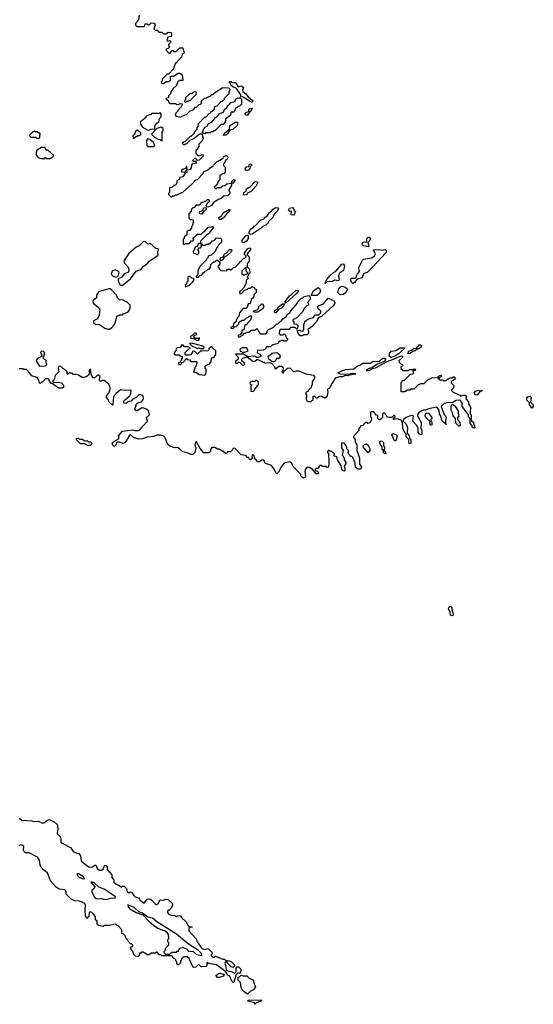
# Model space of a CAD drawing. Extents: x 2601477 to 2753313, y 449408 to 581029.
# Tile 135 of 203: x 2685811 to 2691430, y 487130 to 497896. Entities that reach past the tile are written whole.
import ezdxf

# ---------------------------------------------------------------- set-up
doc = ezdxf.new("R2010")
doc.units = 0

msp = doc.modelspace()

# ---------------------------------------------------------------- linework, layer by layer
at = {"layer": '0CON05XD'}
for points in [[(2687120, 497945), (2687110, 497895), (2687100, 497885), (2687098, 497872), (2687080, 497855), (2687080, 497835), (2687095, 497820), (2687175, 497820), (2687185, 497850), (2687205, 497850), (2687215, 497840), (2687225, 497840), (2687248, 497862), (2687285, 497860), (2687292, 497835), (2687280, 497795), (2687292, 497782), (2687315, 497780), (2687335, 497760), (2687365, 497760), (2687385, 497740), (2687415, 497740), (2687435, 497760), (2687468, 497758), (2687472, 497735), (2687468, 497712), (2687430, 497705), (2687430, 497685), (2687420, 497675), (2687425, 497660), (2687455, 497670), (2687470, 497655), (2687440, 497625), (2687440, 497615), (2687450, 497605), (2687448, 497592), (2687435, 497580), (2687422, 497578), (2687410, 497565), (2687442, 497532), (2687458, 497532), (2687475, 497560), (2687485, 497560), (2687495, 497550), (2687522, 497548), (2687565, 497590), (2687595, 497590), (2687603, 497553), (2687610, 497545), (2687610, 497535), (2687590, 497515), (2687580, 497485), (2687540, 497445), (2687535, 497430), (2687512, 497415), (2687495, 497360), (2687438, 497302), (2687425, 497300), (2687370, 497245), (2687370, 497225), (2687360, 497215), (2687362, 497202), (2687385, 497200), (2687415, 497220), (2687448, 497222), (2687460, 497235), (2687462, 497278), (2687495, 497280), (2687545, 497310), (2687565, 497310), (2687590, 497295), (2687595, 497230), (2687555, 497230), (2687542, 497218), (2687528, 497175), (2687490, 497145), (2687468, 497112), (2687460, 497085), (2687440, 497065), (2687438, 497042), (2687410, 497035), (2687438, 497008), (2687442, 496992), (2687455, 496980), (2687515, 496980), (2687525, 496970), (2687557, 496973), (2687565, 496980), (2687588, 496978), (2687590, 496965), (2687577, 496943), (2687540, 496905), (2687540, 496895), (2687520, 496875), (2687512, 496852), (2687525, 496840), (2687575, 496830), (2687585, 496840), (2687635, 496860), (2687675, 496900), (2687708, 496912), (2687735, 496940), (2687745, 496940), (2687775, 496970), (2687788, 496972), (2687800, 496985), (2687802, 497008), (2687832, 497038), (2687855, 497040), (2687865, 497050), (2687895, 497060), (2687915, 497080), (2687925, 497080), (2687943, 497097), (2688035, 497153), (2688095, 497150), (2688110, 497135), (2688110, 497125), (2688100, 497115), (2688100, 497085), (2688050, 497035), (2688050, 497025), (2688028, 497002), (2688012, 496998), (2687968, 496952), (2687952, 496948), (2687940, 496935), (2687938, 496912), (2687918, 496892), (2687902, 496888), (2687895, 496870), (2687882, 496868), (2687848, 496832), (2687835, 496830), (2687762, 496758), (2687760, 496725), (2687750, 496715), (2687750, 496695), (2687720, 496665), (2687720, 496655), (2687685, 496620), (2687675, 496620), (2687618, 496562), (2687602, 496558), (2687590, 496545), (2687602, 496532), (2687615, 496530), (2687625, 496540), (2687635, 496540), (2687675, 496580), (2687715, 496598), (2687760, 496635), (2687785, 496650), (2687808, 496648), (2687810, 496615), (2687820, 496605), (2687820, 496595), (2687810, 496585), (2687808, 496572), (2687770, 496535), (2687770, 496505), (2687760, 496495), (2687758, 496482), (2687740, 496465), (2687740, 496435), (2687755, 496410), (2687787, 496413), (2687805, 496422), (2687815, 496420), (2687818, 496405), (2687775, 496360), (2687758, 496358), (2687738, 496378), (2687725, 496380), (2687702, 496358), (2687705, 496350), (2687738, 496348), (2687742, 496335), (2687736, 496324), (2687705, 496320), (2687692, 496308), (2687687, 496275), (2687675, 496258), (2687652, 496252), (2687640, 496265), (2687640, 496290), (2687635, 496290), (2687628, 496272), (2687595, 496260), (2687582, 496248), (2687582, 496232), (2687615, 496230), (2687635, 496250), (2687640, 496225), (2687622, 496218), (2687595, 496177), (2687565, 496170), (2687555, 496150), (2687530, 496135), (2687529, 496111), (2687519, 496091), (2687500, 496085), (2687475, 496060), (2687452, 496058), (2687450, 496005), (2687440, 495995), (2687440, 495985), (2687465, 495960), (2687475, 495960), (2687485, 495970), (2687505, 495970), (2687515, 495980), (2687535, 495980), (2687545, 495990), (2687595, 496010), (2687690, 496095), (2687740, 496145), (2687755, 496150), (2687815, 496210), (2687830, 496235), (2687870, 496255), (2687915, 496290), (2687925, 496290), (2687930, 496305), (2687975, 496350), (2688005, 496360), (2688025, 496380), (2688038, 496382), (2688040, 496395), (2688065, 496410), (2688075, 496410), (2688085, 496400), (2688088, 496385), (2688080, 496370), (2688062, 496358), (2688050, 496325), (2688040, 496315), (2688042, 496302), (2688060, 496285), (2688060, 496225), (2688045, 496210), (2688025, 496210), (2688015, 496200), (2688002, 496198), (2688000, 496145), (2687982, 496128), (2687968, 496092), (2687940, 496065), (2687955, 496050), (2687965, 496050), (2687975, 496060), (2688015, 496060), (2688032, 496078), (2688057, 496083), (2688078, 496102), (2688130, 496110), (2688130, 496125), (2688155, 496150), (2688170, 496145), (2688145, 496110), (2688130, 496110), (2688127, 496083), (2688100, 496035), (2688100, 496025), (2688110, 496015), (2688110, 495995), (2688085, 495970), (2688043, 495967), (2688015, 495940), (2687985, 495930), (2687932, 495898), (2687908, 495865), (2687888, 495852), (2687865, 495848), (2687853, 495863), (2687867, 495893), (2687890, 495915), (2687878, 495928), (2687865, 495930), (2687845, 495910), (2687835, 495910), (2687825, 495900), (2687802, 495898), (2687775, 495870), (2687742, 495868), (2687715, 495840), (2687705, 495840), (2687690, 495825), (2687688, 495802), (2687660, 495775), (2687660, 495725), (2687675, 495710), (2687708, 495708), (2687710, 495675), (2687702, 495648), (2687690, 495635), (2687690, 495615), (2687668, 495592), (2687655, 495590), (2687640, 495575), (2687640, 495545), (2687612, 495518), (2687610, 495505), (2687600, 495495), (2687600, 495440), (2687615, 495440), (2687625, 495450), (2687665, 495450), (2687692, 495478), (2687705, 495480), (2687718, 495492), (2687710, 495505), (2687712, 495518), (2687728, 495522), (2687755, 495550), (2687795, 495550), (2687818, 495572)], [(2688355, 496992), (2688324, 497004), (2688255, 497050), (2688232, 497052), (2688230, 497075), (2688183, 497143), (2688142, 497162), (2688122, 497182), (2688118, 497198), (2688103, 497213), (2688105, 497220), (2688125, 497220), (2688135, 497210), (2688168, 497208), (2688188, 497188), (2688202, 497162), (2688235, 497172), (2688253, 497163), (2688258, 497155), (2688247, 497125), (2688252, 497112), (2688280, 497090), (2688311, 497051), (2688355, 497018), (2688362, 497005), (2688355, 496992)], [(2687625, 496990), (2687610, 497005), (2687630, 497025), (2687630, 497045), (2687675, 497088), (2687697, 497093), (2687715, 497108), (2687735, 497110), (2687742, 497102), (2687740, 497075), (2687678, 497012), (2687665, 497010), (2687655, 497000), (2687635, 497000), (2687625, 496990)], [(2687835, 496650), (2687822, 496652), (2687810, 496665), (2687834, 496716), (2687866, 496734), (2687874, 496756), (2687884, 496766), (2687913, 496777), (2687954, 496826), (2687975, 496838), (2687998, 496872), (2688040, 496885), (2688052, 496915), (2688078, 496935), (2688088, 496955), (2688112, 496975), (2688121, 496989), (2688167, 497003), (2688174, 497026), (2688195, 497040), (2688225, 497040), (2688238, 497028), (2688238, 496972), (2688215, 496950), (2688202, 496948), (2688188, 496932), (2688172, 496928), (2688160, 496895), (2688148, 496882), (2688135, 496890), (2688122, 496878), (2688118, 496852), (2688062, 496808), (2688060, 496775), (2688038, 496752), (2688015, 496750), (2687945, 496680), (2687935, 496680), (2687925, 496670), (2687905, 496670), (2687895, 496660), (2687845, 496660), (2687835, 496650)], [(2687225, 496690), (2687245, 496700), (2687288, 496702), (2687290, 496735), (2687305, 496760), (2687335, 496780), (2687340, 496815), (2687360, 496835), (2687360, 496865), (2687348, 496878), (2687335, 496870), (2687255, 496870), (2687245, 496860), (2687195, 496840), (2687190, 496825), (2687130, 496775), (2687132, 496755), (2687155, 496722), (2687205, 496692), (2687225, 496690)], [(2688305, 496853), (2688284, 496854), (2688277, 496875), (2688285, 496883), (2688318, 496892), (2688318, 496915), (2688325, 496922), (2688355, 496930), (2688345, 496900), (2688330, 496890), (2688305, 496853)], [(2688045, 496630), (2688040, 496635), (2688055, 496660), (2688105, 496700), (2688112, 496738), (2688173, 496777), (2688187, 496777), (2688198, 496768), (2688189, 496741), (2688142, 496695), (2688112, 496688), (2688102, 496678), (2688082, 496645), (2688065, 496633), (2688045, 496630)], [(2686025, 496600), (2686030, 496605), (2686030, 496635), (2686040, 496645), (2686028, 496658), (2686015, 496660), (2686005, 496670), (2685985, 496670), (2685975, 496680), (2685965, 496670), (2685955, 496670), (2685920, 496635), (2685922, 496622), (2685935, 496610), (2685985, 496610), (2685995, 496600), (2686025, 496600)], [(2687065, 496600), (2687082, 496618), (2687095, 496620), (2687105, 496630), (2687125, 496630), (2687138, 496642), (2687135, 496660), (2687120, 496675), (2687095, 496688), (2687080, 496675), (2687068, 496642), (2687050, 496625), (2687052, 496602), (2687065, 496600)], [(2687365, 496570), (2687370, 496575), (2687370, 496675), (2687380, 496685), (2687380, 496705), (2687368, 496718), (2687355, 496720), (2687310, 496705), (2687252, 496645), (2687285, 496612), (2687325, 496590), (2687348, 496588), (2687365, 496570)], [(2687275, 496510), (2687288, 496522), (2687277, 496555), (2687235, 496587), (2687210, 496595), (2687200, 496575), (2687202, 496522), (2687215, 496510), (2687275, 496510)], [(2686045, 496378), (2686085, 496380), (2686095, 496390), (2686105, 496380), (2686145, 496380), (2686178, 496402), (2686180, 496415), (2686118, 496468), (2686105, 496470), (2686088, 496498), (2686045, 496500), (2686000, 496465), (2685990, 496445), (2685990, 496415), (2686015, 496390), (2686045, 496378)], [(2688288, 496248), (2688278, 496265), (2688293, 496287), (2688318, 496292), (2688324, 496316), (2688345, 496320), (2688350, 496305), (2688332, 496288), (2688330, 496265), (2688315, 496252), (2688288, 496248)], [(2688265, 495978), (2688258, 495985), (2688262, 496008), (2688288, 496022), (2688292, 496048), (2688336, 496074), (2688379, 496121), (2688395, 496128), (2688413, 496123), (2688418, 496115), (2688400, 496080), (2688343, 496017), (2688302, 495998), (2688295, 495980), (2688265, 495978)], [(2687805, 495768), (2687784, 495774), (2687778, 495785), (2687782, 495798), (2687815, 495810), (2687823, 495837), (2687835, 495842), (2687848, 495838), (2687852, 495825), (2687848, 495815), (2687822, 495798), (2687805, 495768)], [(2687992, 495712), (2687990, 495735), (2688022, 495755), (2688037, 495783), (2688106, 495826), (2688112, 495815), (2688105, 495798), (2688081, 495779), (2688045, 495732), (2688015, 495713), (2687992, 495712)], [(2688345, 495548), (2688320, 495555), (2688322, 495575), (2688341, 495609), (2688365, 495622), (2688373, 495637), (2688390, 495645), (2688447, 495703), (2688488, 495722), (2688490, 495735), (2688505, 495740), (2688525, 495760), (2688537, 495783), (2688560, 495795), (2688584, 495826), (2688615, 495842), (2688638, 495838), (2688640, 495825), (2688630, 495805), (2688595, 495770), (2688580, 495735), (2688532, 495688), (2688530, 495675), (2688505, 495650), (2688475, 495638), (2688453, 495617), (2688355, 495552), (2688345, 495548)], [(2688805, 495760), (2688782, 495762), (2688780, 495785), (2688788, 495798), (2688765, 495800), (2688753, 495813), (2688764, 495836), (2688795, 495842), (2688810, 495825), (2688812, 495812), (2688828, 495798), (2688818, 495772), (2688805, 495760)], [(2687818, 495572), (2687830, 495575), (2687875, 495628), (2687915, 495630), (2687925, 495640), (2687930, 495625), (2687895, 495580), (2687888, 495562), (2687860, 495545), (2687790, 495475), (2687790, 495450), (2687798, 495448), (2687812, 495432), (2687845, 495430), (2687855, 495440), (2687875, 495440), (2687885, 495450), (2687895, 495450), (2687922, 495478), (2687938, 495482), (2687965, 495510), (2688008, 495508), (2688020, 495495), (2688020, 495465), (2687982, 495428), (2687980, 495415), (2687963, 495397), (2687949, 495361), (2687905, 495320), (2687875, 495310), (2687868, 495292), (2687850, 495275), (2687850, 495265), (2687780, 495195), (2687780, 495185), (2687760, 495155), (2687760, 495105), (2687742, 495088), (2687742, 495082), (2687765, 495080), (2687782, 495098), (2687798, 495102), (2687810, 495115), (2687812, 495128), (2687825, 495130), (2687842, 495148), (2687860, 495155), (2687875, 495170), (2687885, 495170), (2687900, 495185), (2687902, 495218), (2687935, 495250), (2687945, 495250), (2687965, 495268), (2687977, 495267), (2688000, 495245), (2688000, 495225), (2687980, 495195), (2687990, 495185), (2687992, 495172), (2688012, 495152), (2688075, 495150), (2688085, 495170), (2688105, 495170), (2688115, 495160), (2688125, 495160), (2688152, 495188), (2688168, 495192), (2688262, 495288), (2688275, 495290), (2688288, 495302), (2688288, 495318), (2688270, 495325), (2688270, 495345), (2688305, 495390), (2688325, 495400), (2688337, 495397), (2688337, 495383), (2688300, 495335), (2688302, 495322), (2688320, 495305), (2688320, 495255), (2688300, 495225), (2688300, 495195), (2688327, 495167), (2688330, 495125), (2688312, 495108), (2688310, 495095), (2688300, 495085), (2688310, 495075), (2688310, 495065), (2688290, 495045), (2688290, 495015), (2688258, 494962), (2688212, 494918), (2688225, 494900), (2688238, 494902), (2688272, 494938), (2688305, 494950), (2688315, 494960), (2688335, 494960), (2688355, 494980), (2688365, 494970), (2688378, 494968), (2688382, 494952), (2688398, 494948), (2688400, 494915), (2688372, 494888), (2688370, 494855), (2688342, 494838), (2688337, 494803), (2688325, 494790), (2688312, 494788), (2688299, 494751), (2688285, 494738), (2688255, 494740), (2688215, 494690), (2688210, 494655), (2688190, 494635), (2688190, 494625), (2688180, 494615), (2688178, 494592), (2688150, 494575), (2688148, 494542), (2688120, 494535), (2688122, 494522), (2688145, 494520), (2688162, 494538), (2688178, 494542), (2688208, 494572), (2688210, 494585), (2688222, 494598), (2688235, 494600), (2688245, 494610), (2688268, 494612), (2688292, 494638), (2688305, 494640), (2688335, 494660), (2688348, 494648), (2688338, 494612), (2688300, 494575), (2688295, 494560), (2688285, 494560), (2688272, 494548), (2688268, 494512), (2688240, 494495), (2688240, 494475), (2688218, 494452), (2688202, 494448), (2688200, 494435), (2688205, 494430), (2688225, 494430), (2688235, 494440), (2688248, 494442), (2688272, 494468), (2688285, 494470), (2688295, 494480), (2688325, 494480), (2688345, 494500), (2688385, 494500), (2688405, 494520), (2688418, 494508), (2688430, 494475), (2688442, 494462), (2688508, 494462), (2688520, 494475), (2688520, 494495), (2688532, 494508), (2688585, 494530), (2688622, 494568), (2688635, 494570), (2688665, 494600), (2688676, 494604), (2688690, 494625), (2688725, 494652), (2688740, 494675), (2688763, 494687), (2688777, 494713), (2688850, 494795), (2688852, 494808), (2688895, 494850), (2688905, 494850), (2688925, 494870), (2688975, 494880), (2688990, 494865), (2688990, 494835), (2688960, 494805), (2688970, 494795), (2688970, 494775), (2688952, 494768), (2688922, 494738), (2688910, 494705), (2688843, 494637), (2688800, 494615), (2688800, 494605), (2688810, 494595), (2688812, 494572), (2688838, 494568), (2688860, 494545), (2688850, 494535), (2688848, 494512), (2688842, 494512), (2688825, 494530), (2688775, 494530), (2688755, 494510), (2688665, 494510), (2688652, 494498), (2688650, 494465), (2688662, 494452), (2688695, 494450), (2688705, 494460), (2688718, 494448), (2688730, 494415), (2688740, 494405), (2688740, 494395), (2688728, 494382), (2688705, 494380), (2688695, 494390), (2688675, 494390), (2688665, 494380), (2688655, 494380), (2688627, 494353), (2688578, 494342), (2688555, 494320), (2688512, 494318), (2688496, 494294), (2688475, 494282), (2688412, 494278), (2688410, 494255), (2688439, 494239), (2688450, 494225), (2688450, 494215), (2688425, 494202), (2688405, 494202), (2688385, 494218), (2688300, 494210), (2688365, 494160), (2688385, 494162), (2688405, 494182), (2688415, 494182), (2688475, 494150), (2688485, 494150), (2688495, 494140), (2688545, 494148), (2688565, 494142), (2688600, 494105), (2688605, 494080), (2688618, 494082), (2688645, 494108), (2688675, 494108), (2688692, 494092), (2688690, 494055), (2688680, 494045), (2688695, 494030), (2688702, 494048), (2688740, 494085), (2688765, 494088), (2688805, 494050), (2688835, 494058), (2688866, 494056), (2688943, 494023), (2689025, 494008), (2689038, 493995), (2689038, 493975), (2689010, 493935), (2689010, 493905), (2689003, 493897), (2689000, 493875), (2688970, 493845), (2688968, 493832), (2688955, 493830), (2688940, 493815), (2688940, 493805), (2688950, 493795), (2688950, 493765), (2688940, 493755), (2688952, 493732), (2688965, 493720), (2688998, 493722), (2689020, 493745), (2689020, 493775), (2689025, 493780), (2689038, 493778), (2689055, 493760), (2689065, 493760), (2689083, 493777), (2689105, 493782), (2689140, 493765), (2689156, 493764), (2689179, 493785), (2689186, 493826), (2689180, 493855), (2689205, 493867), (2689222, 493908), (2689271, 493979), (2689314, 493996), (2689345, 493994), (2689375, 494010), (2689405, 494004), (2689415, 494012), (2689490, 494025), (2689436, 494026), (2689425, 494020), (2689375, 494018), (2689321, 494021), (2689292, 494035), (2689335, 494057), (2689375, 494070), (2689465, 494078), (2689505, 494110), (2689532, 494118), (2689565, 494140), (2689645, 494142), (2689675, 494160), (2689747, 494163), (2689785, 494196), (2689804, 494194), (2689812, 494185), (2689807, 494163), (2689725, 494128), (2689665, 494088), (2689635, 494083), (2689600, 494065), (2689605, 494060), (2689635, 494061), (2689667, 494083), (2689705, 494089), (2689831, 494159), (2689900, 494185), (2689975, 494218), (2689995, 494220), (2690000, 494215), (2689998, 494202), (2689960, 494165), (2689962, 494152), (2689982, 494132), (2690000, 494125), (2689998, 494112), (2689980, 494095), (2689982, 494082), (2690005, 494060), (2690065, 494060), (2690075, 494070), (2690115, 494070), (2690125, 494080), (2690140, 494075), (2690138, 494062), (2690125, 494060), (2690112, 494048), (2690120, 494035), (2690108, 494022), (2690082, 494018), (2690018, 493952), (2689992, 493948), (2689990, 493935), (2689980, 493925), (2689980, 493835), (2689985, 493830), (2690025, 493830), (2690055, 493850), (2690085, 493850), (2690095, 493860), (2690125, 493860), (2690173, 493907), (2690205, 493920), (2690235, 493920), (2690275, 493960), (2690328, 493982), (2690390, 493980), (2690390, 493995), (2690415, 494010), (2690428, 493992), (2690415, 493990), (2690405, 493980), (2690390, 493980), (2690390, 493975), (2690405, 493960), (2690435, 493960), (2690445, 493950), (2690475, 493950), (2690495, 493970), (2690505, 493970), (2690515, 493980), (2690545, 493980), (2690555, 493990), (2690565, 493990), (2690578, 493978), (2690568, 493962), (2690555, 493950), (2690542, 493948), (2690530, 493935), (2690530, 493925), (2690560, 493895), (2690558, 493872), (2690530, 493845), (2690552, 493822), (2690625, 493790), (2690635, 493780), (2690661, 493789), (2690685, 493790), (2690698, 493778), (2690693, 493753), (2690720, 493715), (2690722, 493695), (2690737, 493677), (2690748, 493645), (2690740, 493625), (2690740, 493585), (2690750, 493575), (2690750, 493515), (2690776, 493496), (2690778, 493468), (2690788, 493455), (2690790, 493435), (2690785, 493430), (2690763, 493433), (2690760, 493455), (2690738, 493485), (2690740, 493535), (2690720, 493555), (2690720, 493575), (2690703, 493593), (2690700, 493605), (2690650, 493665), (2690650, 493705), (2690640, 493715), (2690638, 493728), (2690627, 493737), (2690585, 493733), (2690543, 493707), (2690505, 493710), (2690455, 493700), (2690422, 493668), (2690427, 493657)], [(2686935, 494992), (2687025, 495063), (2687084, 495146), (2687125, 495160), (2687145, 495173), (2687162, 495198), (2687212, 495235), (2687225, 495253), (2687328, 495322), (2687324, 495356), (2687330, 495385), (2687325, 495390), (2687300, 495395), (2687238, 495448), (2687215, 495443), (2687187, 495467), (2687165, 495470), (2687118, 495422), (2687083, 495407), (2687005, 495338), (2686960, 495275), (2686952, 495255), (2686958, 495235), (2686999, 495189), (2687004, 495165), (2687000, 495140), (2686995, 495133), (2686955, 495118), (2686925, 495078), (2686888, 495062), (2686888, 495045), (2686902, 495005), (2686915, 494992), (2686935, 494992)], [(2688265, 495457), (2688245, 495462), (2688244, 495486), (2688285, 495532), (2688305, 495540), (2688312, 495532), (2688312, 495505), (2688292, 495475), (2688275, 495462), (2688265, 495457)], [(2689625, 495412), (2689574, 495424), (2689560, 495435), (2689558, 495445), (2689565, 495460), (2689583, 495467), (2689608, 495462), (2689608, 495502), (2689625, 495520), (2689635, 495520), (2689647, 495507), (2689647, 495495), (2689635, 495470), (2689620, 495455), (2689630, 495425), (2689625, 495412)], [(2687755, 495330), (2687770, 495345), (2687770, 495365), (2687760, 495375), (2687762, 495388), (2687775, 495400), (2687788, 495402), (2687800, 495415), (2687800, 495440), (2687792, 495442), (2687790, 495450), (2687772, 495448), (2687752, 495428), (2687748, 495412), (2687732, 495408), (2687720, 495375), (2687710, 495365), (2687712, 495342), (2687735, 495340), (2687745, 495330), (2687755, 495330)], [(2688015, 495260), (2688000, 495275), (2688014, 495296), (2688038, 495302), (2688052, 495335), (2688075, 495348), (2688105, 495383), (2688130, 495385), (2688132, 495375), (2688125, 495358), (2688076, 495314), (2688050, 495300), (2688036, 495274), (2688015, 495260)], [(2689455, 495013), (2689442, 495025), (2689432, 495058), (2689445, 495070), (2689485, 495070), (2689497, 495083), (2689502, 495115), (2689527, 495143), (2689520, 495175), (2689523, 495187), (2689562, 495268), (2689572, 495278), (2689665, 495293), (2689692, 495315), (2689702, 495335), (2689680, 495375), (2689685, 495380), (2689735, 495382), (2689785, 495377), (2689805, 495383), (2689822, 495375), (2689819, 495351), (2689671, 495189), (2689615, 495136), (2689572, 495118), (2689556, 495074), (2689502, 495058), (2689475, 495022), (2689455, 495013)], [(2686865, 495080), (2686887, 495093), (2686900, 495135), (2686888, 495148), (2686855, 495160), (2686823, 495145), (2686812, 495115), (2686835, 495093), (2686865, 495080)], [(2688265, 495100), (2688272, 495108), (2688310, 495125), (2688288, 495148), (2688290, 495185), (2688285, 495190), (2688240, 495145), (2688242, 495112), (2688255, 495110), (2688265, 495100)], [(2689155, 495010), (2689150, 495015), (2689160, 495020), (2689160, 495035), (2689170, 495055), (2689203, 495097), (2689245, 495133), (2689266, 495144), (2689335, 495222), (2689345, 495228), (2689355, 495222), (2689363, 495205), (2689352, 495155), (2689310, 495125), (2689300, 495095), (2689308, 495055), (2689298, 495042), (2689255, 495048), (2689235, 495032), (2689175, 495030), (2689155, 495010)], [(2687625, 494970), (2687632, 494978), (2687670, 494995), (2687702, 495025), (2687718, 495045), (2687718, 495068), (2687695, 495070), (2687675, 495090), (2687665, 495090), (2687652, 495078), (2687650, 495035), (2687640, 495025), (2687638, 495012), (2687620, 494995), (2687625, 494970)], [(2686795, 494513), (2686820, 494530), (2686847, 494565), (2686868, 494615), (2686873, 494647), (2686882, 494658), (2686895, 494660), (2686905, 494670), (2686935, 494670), (2686945, 494680), (2686995, 494700), (2687010, 494715), (2687020, 494745), (2687020, 494775), (2686985, 494810), (2686975, 494810), (2686945, 494830), (2686902, 494832), (2686880, 494855), (2686870, 494885), (2686819, 494939), (2686802, 494952), (2686785, 494952), (2686675, 494920), (2686650, 494885), (2686650, 494855), (2686614, 494826), (2686612, 494815), (2686617, 494795), (2686667, 494755), (2686688, 494725), (2686682, 494665), (2686663, 494627), (2686620, 494605), (2686620, 494585), (2686643, 494563), (2686677, 494567), (2686744, 494524), (2686775, 494513), (2686795, 494513)], [(2688725, 494800), (2688715, 494800), (2688713, 494807), (2688762, 494875), (2688789, 494891), (2688798, 494905), (2688834, 494936), (2688855, 494938), (2688858, 494925), (2688839, 494901), (2688725, 494800)], [(2689005, 494880), (2689000, 494885), (2689027, 494933), (2689075, 494968), (2689089, 494959), (2689102, 494935), (2689095, 494910), (2689065, 494882), (2689005, 494880)], [(2689335, 494887), (2689315, 494893), (2689292, 494915), (2689303, 494957), (2689328, 494982), (2689355, 494978), (2689385, 494962), (2689396, 494946), (2689380, 494915), (2689355, 494893), (2689335, 494887)], [(2688878, 494438), (2688865, 494450), (2688850, 494485), (2688852, 494498), (2688875, 494500), (2688883, 494493), (2688908, 494492), (2688920, 494505), (2688920, 494565), (2688927, 494573), (2688930, 494595), (2688965, 494620), (2689025, 494640), (2689042, 494668), (2689085, 494670), (2689105, 494690), (2689105, 494710), (2689072, 494742), (2689072, 494758), (2689085, 494770), (2689135, 494790), (2689185, 494850), (2689253, 494823), (2689260, 494795), (2689242, 494768), (2689116, 494654), (2689080, 494635), (2689058, 494595), (2689028, 494565), (2689016, 494544), (2688962, 494508), (2688970, 494495), (2688970, 494465), (2688955, 494450), (2688915, 494450), (2688905, 494440), (2688878, 494438)], [(2688415, 494700), (2688375, 494700), (2688370, 494705), (2688372, 494718), (2688408, 494722), (2688420, 494735), (2688432, 494768), (2688445, 494770), (2688462, 494788), (2688468, 494788), (2688482, 494765), (2688472, 494735), (2688415, 494700)], [(2688615, 494690), (2688605, 494690), (2688598, 494698), (2688604, 494716), (2688628, 494732), (2688644, 494756), (2688685, 494788), (2688708, 494788), (2688695, 494760), (2688675, 494742), (2688642, 494728), (2688615, 494690)], [(2687765, 494390), (2687780, 494405), (2687778, 494418), (2687765, 494410), (2687735, 494410), (2687718, 494425), (2687722, 494448), (2687750, 494455), (2687745, 494470), (2687725, 494470), (2687695, 494440), (2687680, 494435), (2687685, 494414), (2687715, 494410), (2687745, 494392), (2687765, 494390)], [(2687835, 494010), (2687847, 494023), (2687852, 494045), (2687850, 494075), (2687840, 494085), (2687842, 494108), (2687858, 494122), (2687885, 494130), (2687907, 494155), (2687908, 494195), (2687915, 494202), (2687936, 494204), (2687956, 494234), (2687957, 494277), (2687924, 494304), (2687915, 494320), (2687905, 494320), (2687882, 494298), (2687880, 494285), (2687870, 494275), (2687805, 494270), (2687795, 494280), (2687755, 494240), (2687728, 494268), (2687705, 494270), (2687688, 494232), (2687665, 494228), (2687628, 494228), (2687620, 494235), (2687622, 494258), (2687662, 494298), (2687680, 494305), (2687655, 494320), (2687615, 494320), (2687598, 494338), (2687585, 494340), (2687567, 494313), (2687533, 494307), (2687522, 494298), (2687520, 494275), (2687505, 494260), (2687502, 494242), (2687515, 494230), (2687555, 494230), (2687565, 494220), (2687590, 494215), (2687590, 494195), (2687580, 494185), (2687568, 494152), (2687550, 494145), (2687552, 494122), (2687570, 494125), (2687580, 494135), (2687582, 494148), (2687598, 494152), (2687635, 494190), (2687645, 494180), (2687668, 494178), (2687685, 494160), (2687745, 494160), (2687750, 494155), (2687747, 494123), (2687730, 494095), (2687712, 494042), (2687745, 494040), (2687775, 494018), (2687835, 494010)], [(2687825, 494300), (2687830, 494315), (2687815, 494328), (2687706, 494356), (2687675, 494360), (2687670, 494355), (2687702, 494322), (2687727, 494317), (2687755, 494300), (2687775, 494308), (2687785, 494300), (2687825, 494300)], [(2688245, 494260), (2688275, 494262), (2688310, 494275), (2688298, 494308), (2688245, 494310), (2688220, 494295), (2688225, 494270), (2688235, 494270), (2688245, 494260)], [(2689875, 494202), (2689858, 494215), (2689858, 494245), (2689875, 494270), (2689925, 494280), (2689975, 494310), (2690028, 494308), (2689964, 494246), (2689914, 494216), (2689875, 494202)], [(2690075, 494242), (2690058, 494248), (2690068, 494275), (2690097, 494283), (2690125, 494303), (2690148, 494302), (2690180, 494340), (2690195, 494341), (2690208, 494335), (2690198, 494312), (2690175, 494298), (2690162, 494298), (2690136, 494274), (2690111, 494269), (2690075, 494242)], [(2686045, 494108), (2686095, 494110), (2686110, 494125), (2686110, 494135), (2686100, 494145), (2686100, 494175), (2686082, 494182), (2686070, 494195), (2686082, 494235), (2686082, 494255), (2686075, 494268), (2686055, 494272), (2686040, 494265), (2686052, 494225), (2686050, 494215), (2686005, 494192), (2685992, 494175), (2685992, 494165), (2686025, 494112), (2686045, 494108)], [(2688255, 494110), (2688270, 494125), (2688270, 494145), (2688242, 494162), (2688240, 494185), (2688253, 494197), (2688300, 494210), (2688300, 494215), (2688255, 494240), (2688172, 494238), (2688200, 494205), (2688200, 494185), (2688172, 494158), (2688172, 494142), (2688195, 494140), (2688205, 494150), (2688215, 494150), (2688255, 494110)], [(2688585, 494156), (2688570, 494160), (2688538, 494185), (2688530, 494215), (2688575, 494250), (2688625, 494258), (2688654, 494234), (2688662, 494208), (2688648, 494192), (2688620, 494190), (2688605, 494163), (2688585, 494156)], [(2690427, 493657), (2690455, 493580), (2690470, 493565), (2690477, 493547), (2690470, 493515), (2690470, 493480), (2690480, 493475), (2690475, 493470), (2690430, 493515), (2690418, 493565), (2690403, 493583), (2690400, 493625), (2690375, 493660), (2690285, 493643), (2690253, 493627), (2690225, 493627), (2690195, 493613), (2690175, 493593), (2690162, 493575), (2690162, 493565), (2690202, 493492), (2690200, 493425), (2690207, 493417), (2690212, 493385), (2690212, 493368), (2690202, 493358), (2690184, 493364), (2690172, 493385), (2690170, 493435), (2690160, 493445), (2690160, 493455), (2690112, 493505), (2690120, 493565), (2690095, 493570), (2690038, 493545), (2690010, 493525), (2690008, 493508), (2690040, 493475), (2690052, 493435), (2690050, 493375), (2690070, 493355), (2690080, 493315), (2690090, 493305), (2690090, 493265), (2690085, 493260), (2690070, 493265), (2690070, 493305), (2690040, 493335), (2690040, 493365), (2690025, 493380), (2690003, 493425), (2690000, 493495), (2689990, 493505), (2689990, 493515), (2689945, 493533), (2689900, 493525), (2689902, 493538), (2689920, 493555), (2689915, 493570), (2689903, 493567), (2689882, 493548), (2689848, 493548), (2689830, 493555), (2689825, 493570), (2689795, 493600), (2689780, 493585), (2689782, 493555), (2689772, 493535), (2689755, 493520), (2689745, 493520), (2689730, 493535), (2689728, 493568), (2689712, 493572), (2689685, 493610), (2689655, 493610), (2689650, 493605), (2689650, 493555), (2689660, 493545), (2689660, 493525), (2689643, 493487), (2689625, 493480), (2689615, 493490), (2689595, 493490), (2689565, 493460), (2689544, 493456), (2689536, 493444), (2689522, 493425), (2689520, 493405), (2689458, 493335), (2689480, 493305), (2689480, 493285), (2689500, 493245), (2689500, 493185), (2689530, 493105), (2689530, 493035), (2689550, 493005), (2689545, 492980), (2689515, 492980), (2689485, 493000), (2689480, 493055), (2689470, 493065), (2689470, 493085), (2689460, 493095), (2689460, 493105), (2689445, 493120), (2689435, 493120), (2689400, 493155), (2689410, 493165), (2689410, 493185), (2689390, 493205), (2689390, 493225), (2689380, 493235), (2689380, 493245), (2689360, 493265), (2689345, 493270), (2689330, 493265), (2689330, 493215), (2689350, 493185), (2689340, 493135), (2689350, 493125), (2689350, 493115), (2689360, 493105), (2689360, 493085), (2689380, 493055), (2689380, 493045), (2689360, 493015), (2689370, 492995), (2689370, 492965), (2689365, 492960), (2689350, 492965), (2689335, 492980), (2689327, 493017), (2689288, 493085), (2689280, 493115), (2689252, 493122), (2689250, 493135), (2689260, 493145), (2689248, 493158), (2689232, 493162), (2689215, 493180), (2689205, 493180), (2689195, 493190), (2689180, 493175), (2689180, 493165), (2689190, 493155), (2689193, 493055), (2689188, 493002), (2689175, 493000), (2689155, 493010), (2689125, 493010), (2689115, 493020), (2689095, 493020), (2689080, 493005), (2689075, 492990), (2689055, 492990), (2689040, 492975), (2689052, 492962), (2689065, 492960), (2689075, 492950), (2689080, 492935), (2689075, 492930), (2689055, 492930), (2689008, 492988), (2688995, 492990), (2688985, 493000), (2688955, 493000), (2688943, 492987), (2688932, 492955), (2688937, 492903), (2688930, 492890), (2688915, 492882), (2688892, 492902), (2688882, 492925), (2688855, 492960), (2688802, 493012), (2688790, 493045), (2688765, 493060), (2688704, 493046), (2688675, 493010), (2688643, 492947), (2688625, 492930), (2688612, 492942), (2688595, 492980), (2688565, 493020), (2688502, 493042), (2688490, 493055), (2688488, 493068), (2688475, 493080), (2688455, 493080), (2688435, 493060), (2688415, 493060), (2688392, 493092), (2688380, 493105), (2688378, 493128), (2688365, 493140), (2688355, 493140), (2688350, 493115), (2688360, 493105), (2688338, 493082), (2688332, 493082), (2688320, 493095), (2688318, 493108), (2688305, 493110), (2688285, 493130), (2688235, 493140), (2688165, 493210), (2688142, 493208), (2688138, 493192), (2688118, 493172), (2688085, 493170), (2688075, 493150), (2688062, 493152), (2688035, 493180), (2688025, 493180), (2687995, 493200), (2687975, 493200), (2687945, 493220), (2687915, 493220), (2687900, 493195), (2687900, 493175), (2687885, 493160), (2687825, 493160), (2687786, 493206), (2687745, 493280), (2687733, 493277), (2687728, 493245), (2687738, 493215), (2687728, 493165), (2687707, 493143), (2687685, 493142), (2687655, 493158), (2687595, 493170), (2687565, 493200), (2687537, 493217), (2687504, 493214), (2687453, 493233), (2687433, 493253), (2687395, 493340), (2687355, 493352), (2687315, 493352), (2687275, 493337), (2687207, 493333), (2687155, 493314), (2687115, 493310), (2687055, 493327), (2687026, 493356), (2687015, 493358), (2686965, 493272), (2686945, 493262), (2686905, 493278), (2686883, 493277), (2686870, 493270), (2686867, 493253), (2686845, 493230), (2686830, 493245), (2686823, 493267), (2686840, 493285), (2686889, 493311), (2686898, 493325), (2686893, 493347), (2686935, 493398), (2687045, 493411), (2687075, 493403), (2687106, 493404), (2687125, 493412), (2687163, 493455), (2687210, 493505), (2687200, 493545), (2687230, 493575), (2687221, 493621), (2687202, 493635), (2687161, 493651), (2687145, 493650), (2687095, 493620), (2687085, 493620), (2687070, 493635), (2687090, 493695), (2687103, 493707), (2687144, 493716), (2687160, 493735), (2687166, 493755), (2687162, 493785), (2687135, 493796), (2687115, 493793), (2687086, 493764), (2687047, 493743), (2687030, 493725), (2686993, 493717), (2686975, 493700), (2686955, 493702), (2686948, 493715), (2686958, 493735), (2687017, 493783), (2687028, 493805), (2687030, 493845), (2686965, 493840), (2686915, 493848), (2686865, 493808), (2686838, 493775), (2686830, 493685), (2686825, 493680), (2686790, 493715), (2686780, 493745), (2686760, 493765), (2686760, 493785), (2686787, 493813), (2686802, 493855), (2686802, 493875), (2686785, 493910), (2686735, 493950), (2686715, 493950), (2686705, 493942), (2686690, 493945), (2686682, 493955), (2686690, 493995), (2686665, 494012), (2686635, 493980), (2686615, 493979), (2686592, 494015), (2686585, 494080), (2686571, 494059), (2686571, 494025), (2686565, 494010), (2686545, 493994), (2686516, 493984), (2686495, 493983), (2686455, 494008), (2686425, 494018), (2686398, 494018), (2686385, 494030), (2686365, 494030), (2686355, 494040), (2686338, 494022), (2686332, 494022), (2686330, 494045), (2686295, 494080), (2686282, 494082), (2686257, 494107), (2686240, 494105), (2686232, 494088), (2686240, 494045), (2686200, 494005), (2686187, 493963), (2686170, 493945), (2686185, 493930), (2686235, 493932), (2686270, 493925), (2686287, 493907), (2686290, 493895), (2686290, 493875), (2686272, 493868), (2686245, 493868), (2686210, 493885), (2686168, 493918), (2686155, 493920), (2686140, 493935), (2686125, 493970), (2686095, 493970), (2686055, 493930), (2686045, 493930), (2686035, 493920), (2686023, 493933), (2686020, 493955), (2686003, 493983), (2685943, 494003), (2685923, 494033), (2685885, 494070), (2685855, 494070), (2685845, 494080), (2685805, 494080)], [(2688365, 493830), (2688378, 493842), (2688382, 493858), (2688410, 493885), (2688410, 493895), (2688422, 493908), (2688422, 493932), (2688405, 493950), (2688395, 493950), (2688385, 493940), (2688345, 493940), (2688330, 493925), (2688332, 493912), (2688350, 493905), (2688340, 493895), (2688340, 493835), (2688365, 493830)], [(2690815, 493792), (2690796, 493796), (2690783, 493813), (2690796, 493834), (2690825, 493844), (2690845, 493838), (2690870, 493845), (2690865, 493833), (2690845, 493830), (2690815, 493792)], [(2691415, 493650), (2691390, 493685), (2691388, 493708), (2691360, 493735), (2691360, 493765), (2691373, 493777), (2691395, 493778), (2691407, 493767), (2691400, 493715), (2691428, 493685), (2691430, 493675), (2691430, 493665), (2691415, 493650)], [(2690625, 493450), (2690615, 493450), (2690583, 493483), (2690580, 493535), (2690553, 493563), (2690547, 493597), (2690530, 493625), (2690532, 493675), (2690545, 493690), (2690555, 493690), (2690575, 493670), (2690607, 493617), (2690610, 493555), (2690600, 493545), (2690600, 493525), (2690620, 493505), (2690627, 493487), (2690630, 493455), (2690625, 493450)], [(2690315, 493460), (2690300, 493465), (2690298, 493508), (2690267, 493537), (2690248, 493565), (2690252, 493585), (2690265, 493598), (2690285, 493592), (2690320, 493545), (2690320, 493535), (2690310, 493525), (2690310, 493505), (2690320, 493495), (2690320, 493465), (2690315, 493460)], [(2686585, 493240), (2686555, 493240), (2686525, 493260), (2686475, 493260), (2686432, 493302), (2686430, 493315), (2686455, 493320), (2686465, 493310), (2686495, 493310), (2686525, 493290), (2686555, 493290), (2686565, 493280), (2686585, 493280), (2686600, 493265), (2686598, 493252), (2686585, 493240)], [(2689925, 493290), (2689915, 493290), (2689903, 493303), (2689902, 493322), (2689883, 493353), (2689895, 493370), (2689925, 493360), (2689940, 493345), (2689925, 493290)], [(2689625, 493160), (2689570, 493225), (2689570, 493235), (2689585, 493250), (2689605, 493258), (2689622, 493245), (2689642, 493205), (2689642, 493185), (2689625, 493160)], [(2689805, 493150), (2689790, 493165), (2689790, 493185), (2689778, 493198), (2689778, 493218), (2689768, 493238), (2689753, 493253), (2689750, 493285), (2689755, 493290), (2689777, 493287), (2689792, 493272), (2689790, 493235), (2689802, 493222), (2689800, 493185), (2689810, 493175), (2689815, 493152), (2689805, 493150)], [(2690545, 491378), (2690523, 491385), (2690520, 491415), (2690504, 491455), (2690505, 491468), (2690515, 491479), (2690528, 491478), (2690540, 491465), (2690540, 491445), (2690552, 491405), (2690552, 491385), (2690545, 491378)], [(2685805, 489167), (2685835, 489144), (2685945, 489137), (2685965, 489128), (2686015, 489134), (2686055, 489116), (2686075, 489114), (2686115, 489143), (2686135, 489150), (2686187, 489127), (2686220, 489095), (2686230, 489055), (2686222, 488995), (2686254, 488964), (2686263, 488935), (2686263, 488905), (2686270, 488895), (2686366, 488846), (2686395, 488802), (2686435, 488782), (2686458, 488778), (2686478, 488755), (2686485, 488700), (2686534, 488654), (2686575, 488628), (2686607, 488633), (2686635, 488650), (2686645, 488650), (2686660, 488615), (2686685, 488598), (2686705, 488598), (2686723, 488607), (2686735, 488640), (2686745, 488650), (2686758, 488648), (2686770, 488635), (2686770, 488605), (2686820, 488545), (2686820, 488515), (2686842, 488492), (2686842, 488465), (2686865, 488442), (2686907, 488427), (2686925, 488410), (2686935, 488420), (2686955, 488420), (2686975, 488400), (2686992, 488355), (2687005, 488350), (2687021, 488359), (2687035, 488358), (2687059, 488319), (2687075, 488306), (2687113, 488293), (2687125, 488272), (2687165, 488240), (2687175, 488240), (2687205, 488280), (2687235, 488282), (2687253, 488273), (2687291, 488231), (2687305, 488220), (2687315, 488220), (2687328, 488232), (2687348, 488272), (2687385, 488270), (2687405, 488280), (2687437, 488277), (2687480, 488235), (2687482, 488215), (2687469, 488181), (2687445, 488160), (2687432, 488158), (2687430, 488135), (2687444, 488114), (2687463, 488103), (2687505, 488102), (2687525, 488090), (2687542, 488098)], [(2687542, 488098), (2687562, 488102), (2687573, 488093), (2687584, 488074), (2687633, 488033), (2687648, 487998), (2687662, 487982), (2687698, 487978), (2687698, 487972), (2687675, 487970), (2687662, 487958), (2687662, 487935), (2687742, 487845), (2687752, 487812), (2687805, 487740), (2687835, 487728), (2687865, 487742), (2687876, 487736), (2687915, 487700), (2687917, 487683), (2687904, 487666), (2687925, 487644), (2687940, 487645), (2687955, 487657), (2688033, 487623), (2688052, 487622), (2688068, 487608), (2688054, 487575), (2688064, 487554), (2688071, 487511), (2688081, 487501), (2688101, 487491), (2688130, 487490), (2688165, 487470), (2688180, 487485), (2688180, 487525), (2688192, 487538), (2688205, 487540), (2688230, 487515), (2688228, 487472), (2688195, 487470), (2688175, 487450), (2688155, 487370), (2688145, 487368), (2688132, 487382), (2688105, 487440), (2688090, 487450), (2688066, 487486), (2687965, 487563), (2687878, 487578), (2687865, 487590), (2687860, 487585), (2687860, 487555), (2687847, 487543), (2687805, 487540), (2687793, 487543), (2687775, 487560), (2687765, 487560), (2687740, 487535), (2687715, 487533), (2687698, 487555), (2687665, 487630), (2687645, 487650), (2687602, 487648), (2687582, 487628), (2687580, 487615), (2687570, 487605), (2687570, 487585), (2687562, 487578), (2687548, 487562), (2687542, 487562), (2687530, 487575), (2687530, 487595), (2687520, 487605), (2687518, 487618), (2687505, 487630), (2687495, 487630), (2687488, 487648), (2687475, 487660), (2687365, 487660), (2687355, 487670), (2687342, 487672), (2687315, 487700), (2687305, 487700), (2687295, 487690), (2687255, 487690), (2687225, 487670), (2687205, 487670), (2687185, 487690), (2687175, 487690), (2687165, 487700), (2687145, 487700), (2687135, 487690), (2687122, 487688), (2687120, 487665), (2687108, 487652), (2687080, 487655), (2687060, 487675), (2687048, 487708), (2687030, 487725), (2687030, 487735), (2687020, 487745), (2687032, 487758), (2687048, 487762), (2687048, 487778), (2687035, 487790), (2687025, 487790), (2687005, 487810), (2686993, 487833), (2686975, 487850), (2686965, 487880), (2686945, 487900), (2686930, 487905), (2686930, 487945), (2686888, 487988), (2686855, 488008), (2686795, 487992), (2686735, 487990), (2686725, 487980), (2686675, 487990), (2686660, 488005), (2686658, 488038), (2686640, 488055), (2686640, 488085), (2686630, 488095), (2686630, 488105), (2686600, 488135), (2686585, 488140), (2686570, 488135), (2686567, 488093), (2686545, 488070), (2686532, 488095), (2686528, 488165), (2686532, 488215), (2686523, 488233), (2686467, 488257), (2686415, 488262), (2686375, 488280), (2686320, 488335), (2686320, 488365), (2686305, 488380), (2686245, 488388), (2686211, 488411), (2686150, 488480), (2686115, 488567), (2686071, 488601), (2686042, 488635), (2686034, 488654), (2686029, 488705), (2686008, 488738), (2685915, 488786), (2685876, 488786), (2685865, 488792), (2685853, 488815), (2685857, 488855), (2685840, 488870), (2685817, 488873), (2685806, 488864)], [(2686515, 488501), (2686522, 488505), (2686509, 488525), (2686455, 488558), (2686438, 488555), (2686450, 488530), (2686462, 488522), (2686494, 488504), (2686515, 488501)], [(2686745, 488277), (2686785, 488282), (2686805, 488292), (2686856, 488294), (2686858, 488305), (2686742, 488385), (2686674, 488414), (2686625, 488457), (2686605, 488467), (2686590, 488465), (2686632, 488415), (2686625, 488398), (2686600, 488375), (2686602, 488355), (2686630, 488300), (2686648, 488288), (2686675, 488284), (2686705, 488286), (2686745, 488277)], [(2687805, 487662), (2687802, 487685), (2687769, 487719), (2687659, 487789), (2687527, 487897), (2687311, 488031), (2687265, 488071), (2687214, 488084), (2687155, 488126), (2687115, 488142), (2687065, 488188), (2686995, 488217), (2686998, 488195), (2687018, 488175), (2687085, 488133), (2687159, 488109), (2687226, 488036), (2687274, 487994), (2687323, 487963), (2687375, 487940), (2687397, 487937), (2687414, 487925), (2687436, 487895), (2687440, 487845), (2687430, 487835), (2687430, 487815), (2687440, 487805), (2687440, 487775), (2687402, 487738), (2687400, 487715), (2687390, 487705), (2687390, 487695), (2687405, 487680), (2687455, 487680), (2687468, 487692), (2687475, 487700), (2687525, 487700), (2687535, 487710), (2687548, 487712), (2687552, 487728), (2687572, 487748), (2687595, 487752), (2687635, 487738), (2687658, 487708), (2687705, 487711), (2687746, 487676), (2687805, 487662)], [(2688145, 487532), (2688125, 487538), (2688091, 487571), (2688080, 487585), (2688082, 487608), (2688107, 487607), (2688130, 487595), (2688158, 487565), (2688162, 487548), (2688145, 487532)], [(2687995, 487423), (2687975, 487423), (2687958, 487445), (2687985, 487468), (2688005, 487472), (2688048, 487455), (2688041, 487439), (2687995, 487423)], [(2688305, 487242), (2688268, 487265), (2688245, 487288), (2688234, 487314), (2688228, 487368), (2688202, 487395), (2688200, 487425), (2688215, 487430), (2688235, 487450), (2688255, 487442), (2688295, 487440), (2688320, 487415), (2688370, 487395), (2688372, 487365), (2688392, 487318), (2688365, 487288), (2688331, 487269), (2688305, 487242)], [(2688385, 487130), (2688380, 487145), (2688308, 487165), (2688312, 487175), (2688325, 487180), (2688460, 487175), (2688450, 487165), (2688398, 487145), (2688385, 487130)]]:
    msp.add_lwpolyline(points, dxfattribs=at)

doc.saveas('drawing.dxf')
